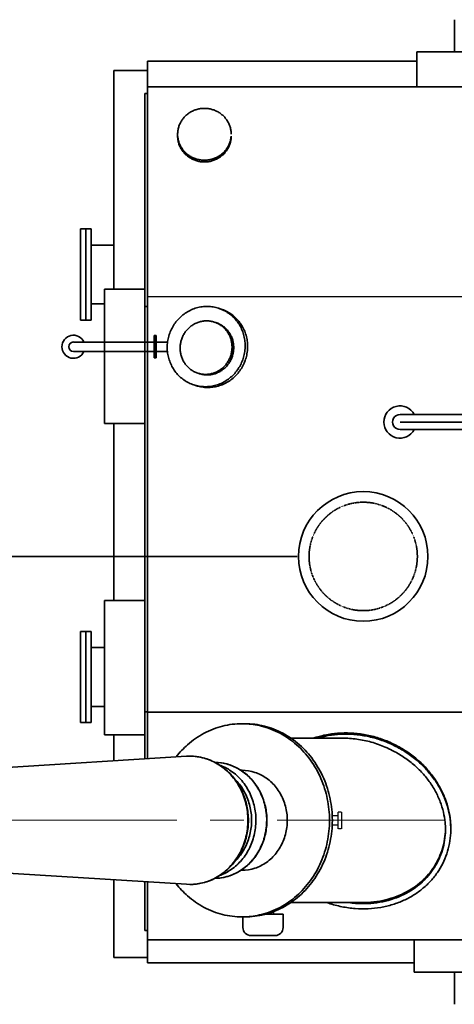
# Model space of a CAD drawing. Header units: inches. Extents: x -341304 to 31571016, y -692717 to 2132253.
# Tile 148 of 256: x 550728 to 552349, y -293152 to -289484. Entities that reach past the tile are written whole.
import ezdxf

# ---------------------------------------------------------------- set-up
doc = ezdxf.new("R2010")
doc.units = ezdxf.units.IN
doc.header["$MEASUREMENT"] = 0
for name, pattern in [('ACISOWELD', [3, 2, -1]), ('CENTER', [2, 1.25, -0.25, 0.25, -0.25]), ('CENTRE', [1.5, 0.75, -0.25, 0.25, -0.25]), ('HIDDEN', [0.375, 0.25, -0.125])]:
    doc.linetypes.add(name, pattern=pattern)

# ---------------------------------------------------------------- blocks, each defined once
blk = doc.blocks.new('tyyyy')
at = {"color": 230, "linetype": 'Continuous', "lineweight": 35}
for p, q in [((-1272241, 588112.2), (-1272241, 588232.2)), ((-1272381, 588112.2), (-1272381, 587982.4)), ((-1272381, 588112.2), (-1271881, 588112.2)), ((-1273386, 585478.8), (-1273386, 588077.2)), ((-1272381, 588077.2), (-1273386, 588077.2)), ((-1273511, 587228.2), (-1273511, 588043.2)), ((-1273386, 588043.2), (-1273511, 588043.2)), ((-1273396, 585478.2), (-1273396, 587957.2)), ((-1273386, 587957.2), (-1273396, 587957.2)), ((-1271193.7, 587982.4), (-1273386, 587982.4)), ((-1273273.5, 587798.8), (-1273273.5, 587805.3)), ((-1273636, 587453.2), (-1273616, 587453.2)), ((-1273636, 587113.2), (-1273636, 587453.2)), ((-1273616, 587113.2), (-1273616, 587453.2)), ((-1273596, 587453.2), (-1273616, 587453.2)), ((-1273616, 587113.2), (-1273616, 587453.2)), ((-1273596, 587113.2), (-1273596, 587453.2)), ((-1273511, 587392.7), (-1273596, 587392.7)), ((-1273546, 587228.2), (-1273546, 586728.2)), ((-1273546, 587228.2), (-1273396, 587228.2)), ((-1270575.8, 587197.9), (-1273386, 587200.9)), ((-1273546, 587173.7), (-1273596, 587173.7)), ((-1273386, 587164.2), (-1273396, 587164.2)), ((-1273111.5, 587154.1), (-1273120.8, 587157.1)), ((-1273636, 587113.2), (-1273616, 587113.2)), ((-1273596, 587113.2), (-1273616, 587113.2)), ((-1273130.4, 587103.6), (-1273136.5, 587105.6)), ((-1273191.8, 586913.2), (-1273197.9, 586915.2)), ((-1273203.6, 586868.6), (-1273212.9, 586871.6)), ((-1266070.3, 586761.2), (-1272443.7, 586761.2)), ((-1273546, 586728.2), (-1273396, 586728.2)), ((-1273511, 586068.2), (-1273511, 586728.2)), ((-1265985.7, 586705.2), (-1272443.7, 586705.2)), ((-1273546, 585568.2), (-1273546, 586068.2)), ((-1273546, 586068.2), (-1273396, 586068.2)), ((-1273636, 585953.2), (-1273616, 585953.2)), ((-1273636, 585613.2), (-1273636, 585953.2)), ((-1273616, 585613.2), (-1273616, 585953.2)), ((-1273596, 585953.2), (-1273616, 585953.2)), ((-1273616, 585613.2), (-1273616, 585953.2)), ((-1273596, 585613.2), (-1273596, 585953.2)), ((-1273546, 585892.7), (-1273596, 585892.7)), ((-1273546, 585673.7), (-1273596, 585673.7)), ((-1273386, 585653.4), (-1273396, 585653.4)), ((-1265376, 585652.2), (-1273386, 585652.2)), ((-1273636, 585613.2), (-1273616, 585613.2)), ((-1273596, 585613.2), (-1273616, 585613.2)), ((-1273546, 585568.2), (-1273396, 585568.2)), ((-1273511, 585471.1), (-1273511, 585568.2)), ((-1272854.4, 585555.2), (-1272655.9, 585555.2)), ((-1273239.7, 585487.8), (-1275036.8, 585377)), ((-1273227.6, 585488.2), (-1273239.7, 585487.8)), ((-1273033, 585435.5), (-1273038.7, 585435.5)), ((-1273239.7, 585010.7), (-1275036.8, 585121.4)), ((-1273033, 585063), (-1273038.7, 585063)), ((-1273511, 584738.2), (-1273511, 585027.4)), ((-1273396, 584838.7), (-1273396, 585020.3)), ((-1273386, 584718.7), (-1273386, 585019.7)), ((-1273239.7, 585010.7), (-1273227.6, 585010.3)), ((-1272402.6, 584987.8), (-1272402.6, 584992.3)), ((-1272850.6, 584943.2), (-1272580.8, 584943.2)), ((-1273386, 584838.7), (-1273396, 584838.7)), ((-1269455.2, 584804.2), (-1273386, 584804.2)), ((-1272391, 584683.7), (-1272391, 584804.2)), ((-1273386, 584738.2), (-1273511, 584738.2)), ((-1272391, 584718.7), (-1273386, 584718.7)), ((-1271871, 584683.7), (-1272391, 584683.7)), ((-1272241, 584683.7), (-1272241, 584563.7))]:
    blk.add_line(p, q, dxfattribs=at)
at = {"color": 230, "lineweight": 35}
for p, q in [((-1273361.4, 586972.1), (-1273361.4, 587055.2)), ((-1273353.2, 587055.2), (-1273361.4, 587055.2)), ((-1273357.3, 586972.1), (-1273357.3, 587055.2)), ((-1273353.2, 586972.1), (-1273353.2, 587055.2)), ((-1273662.2, 587031.3), (-1273361.4, 587031.3)), ((-1273353.2, 587031.3), (-1273310.9, 587031.3)), ((-1273662.2, 586996), (-1273361.4, 586996)), ((-1273353.2, 586972.1), (-1273361.4, 586972.1)), ((-1273353.2, 586996), (-1273311.4, 586996)), ((-1272915.6, 584899.5), (-1272915.6, 584909.1)), ((-1273029.8, 584849.8), (-1273029.8, 584889.3)), ((-1272945.1, 584899.5), (-1272879.8, 584899.5)), ((-1272879.8, 584849.8), (-1272879.8, 584899.5)), ((-1272999.8, 584819.8), (-1272909.8, 584819.8))]:
    blk.add_line(p, q, dxfattribs=at)
at = {"color": 230, "linetype": 'CENTER', "lineweight": 35}
blk.add_line((-1265618.8, 586733.2), (-1272443.7, 586733.2), dxfattribs=at)
at = {"color": 230, "linetype": 'CENTRE', "lineweight": 35, "ltscale": 2500}
blk.add_line((-1274702.3, 586232.4), (-1255686, 586232.4), dxfattribs=at)
at = {"color": 230, "linetype": 'CENTER', "lineweight": 13, "ltscale": 500}
blk.add_line((-1272276.5, 585249.5), (-1275454.3, 585249.5), dxfattribs=at)
at = {"color": 230, "linetype": 'ACISOWELD', "lineweight": 30}
for p, q in [((-1272696.4, 585266.7), (-1272674.6, 585266.8)), ((-1272696.4, 585232.3), (-1272674.6, 585232.2))]:
    blk.add_line(p, q, dxfattribs=at)
at = {"color": 230, "linetype": 'ACISOWELD', "lineweight": 30, "flags": 128}
blk.add_lwpolyline([(-1272674.6, 585281.2), (-1272661.4, 585281.2), (-1272661.4, 585217.8), (-1272674.6, 585217.8)], close=True, dxfattribs=at)
at = {"color": 230, "linetype": 'Continuous', "lineweight": 35}
blk.add_circle((-1272581, 586232.4), 241.5, dxfattribs=at)
at = {"color": 230, "linetype": 'HIDDEN', "lineweight": 35, "ltscale": 0.5}
blk.add_circle((-1272581, 586232.4), 202, dxfattribs=at)
at = {"color": 230, "lineweight": 35}
for centre, radius, start, end in [((-1273662.2, 587013.7), 43, 24.2709, 335.7291), ((-1273662.2, 587013.7), 17.7, 90, 270), ((-1272443.7, 586733.2), 60.1, 27.7739, 332.2261), ((-1272999.8, 584849.8), 30, 180, 270), ((-1272909.8, 584849.8), 30, 270, 0)]:
    blk.add_arc(centre, radius, start, end, dxfattribs=at)
at = {"color": 230, "linetype": 'Continuous', "lineweight": 35}
blk.add_arc((-1272443.7, 586733.2), 28, 88.7946, 271.2054, dxfattribs=at)
for points, start_tangent, end_tangent in [([(-1273173.5, 587901.9), (-1273187.7, 587900.9), (-1273201.7, 587898), (-1273215, 587893.2), (-1273227.6, 587886.6), (-1273239, 587878.3), (-1273249.1, 587868.5), (-1273257.6, 587857.5), (-1273264.5, 587845.4), (-1273269.4, 587832.5), (-1273272.5, 587819), (-1273273.5, 587805.3)], (-1, 0), (0, -1)), ([(-1273073.5, 587805.3), (-1273074.5, 587819), (-1273077.5, 587832.5), (-1273082.5, 587845.4), (-1273089.4, 587857.5), (-1273097.9, 587868.5), (-1273108, 587878.3), (-1273119.4, 587886.6), (-1273132, 587893.2), (-1273145.3, 587898), (-1273159.3, 587900.9), (-1273173.5, 587901.9)], (0, 1), (-1, 0)), ([(-1273273.5, 587805.3), (-1273273.3, 587798.8)], (0, -1), (0.069155, -0.997606)), ([(-1273273.5, 587798.8), (-1273272.5, 587785.1), (-1273269.4, 587771.6), (-1273264.5, 587758.7), (-1273257.6, 587746.6), (-1273249.1, 587735.6), (-1273239, 587725.8), (-1273227.6, 587717.6), (-1273215, 587711), (-1273201.7, 587706.1), (-1273187.7, 587703.2), (-1273173.5, 587702.2)], (0, -1), (1, 0)), ([(-1273273.3, 587798.8), (-1273272.5, 587791.5), (-1273269.4, 587778.1), (-1273264.5, 587765.2), (-1273257.6, 587753.1), (-1273249.1, 587742), (-1273239, 587732.3), (-1273227.6, 587724), (-1273215, 587717.4), (-1273201.7, 587712.6), (-1273187.7, 587709.7), (-1273173.5, 587708.7)], (0.069155, -0.997606), (1, 0)), ([(-1273173.5, 587702.2), (-1273159.3, 587703.2), (-1273145.3, 587706.1), (-1273132, 587711), (-1273119.4, 587717.6), (-1273108, 587725.8), (-1273097.9, 587735.6), (-1273089.4, 587746.6), (-1273082.5, 587758.7), (-1273077.5, 587771.6), (-1273074.5, 587785.1), (-1273073.5, 587798.8)], (1, 0), (0, 1)), ([(-1273173.5, 587708.7), (-1273159.3, 587709.7), (-1273145.3, 587712.6), (-1273132, 587717.4), (-1273119.4, 587724), (-1273108, 587732.3), (-1273097.9, 587742), (-1273089.4, 587753.1), (-1273082.5, 587765.2), (-1273077.5, 587778.1), (-1273074.5, 587791.5), (-1273073.7, 587798.8)], (1, 0), (0.069155, 0.997606)), ([(-1273304.7, 587058.8), (-1273296.8, 587078.7), (-1273286.2, 587097.3), (-1273273.1, 587114.1), (-1273257.9, 587129), (-1273240.9, 587141.5), (-1273222.3, 587151.4), (-1273202.6, 587158.5), (-1273182.2, 587162.7), (-1273161.5, 587163.9), (-1273140.9, 587162), (-1273120.8, 587157.1)], (0.306991, 0.951712), (0.951712, -0.306991)), ([(-1273120.8, 587157.1), (-1273111.7, 587153.8)], (0.951712, -0.306991), (0.928204, -0.372071)), ([(-1273111.7, 587153.8), (-1273101.6, 587149.3), (-1273083.8, 587138.8), (-1273067.7, 587125.7), (-1273053.5, 587110.4), (-1273041.7, 587093.1), (-1273032.5, 587074.2), (-1273025.9, 587054.1), (-1273022.3, 587033.2), (-1273021.6, 587011.9), (-1273023.8, 586990.6), (-1273028.9, 586969.9)], (0.928204, -0.372071), (-0.306991, -0.951712)), ([(-1273111.5, 587154.1), (-1273092.4, 587146.4), (-1273074.6, 587135.8), (-1273058.4, 587122.8), (-1273044.3, 587107.4), (-1273032.5, 587090.1), (-1273023.2, 587071.2), (-1273016.7, 587051.1), (-1273013, 587030.2), (-1273012.3, 587008.9), (-1273014.6, 586987.7), (-1273019.7, 586966.9)], (0.951712, -0.306991), (-0.306991, -0.951712)), ([(-1273259.2, 587040), (-1273253.8, 587053.3), (-1273246.8, 587065.7), (-1273238.1, 587076.9), (-1273228, 587086.8), (-1273216.6, 587095.1), (-1273204.2, 587101.7), (-1273191.1, 587106.5), (-1273177.5, 587109.3), (-1273163.7, 587110.1), (-1273149.9, 587108.8), (-1273136.5, 587105.6)], (0.306991, 0.951712), (0.951712, -0.306991)), ([(-1273136.5, 587105.6), (-1273130.5, 587103.4)], (0.951712, -0.306991), (0.928204, -0.372071)), ([(-1273130.5, 587103.4), (-1273123.8, 587100.4), (-1273111.9, 587093.3), (-1273101.1, 587084.6), (-1273091.7, 587074.4), (-1273083.8, 587062.9), (-1273077.6, 587050.3), (-1273073.3, 587036.9), (-1273070.9, 587023), (-1273070.4, 587008.7), (-1273071.9, 586994.6), (-1273075.3, 586980.7)], (0.928204, -0.372071), (-0.306991, -0.951712)), ([(-1273130.4, 587103.6), (-1273117.6, 587098.4), (-1273105.7, 587091.4), (-1273095, 587082.7), (-1273085.5, 587072.4), (-1273077.7, 587060.9), (-1273071.5, 587048.3), (-1273067.1, 587034.9), (-1273064.7, 587021), (-1273064.2, 587006.8), (-1273065.7, 586992.6), (-1273069.1, 586978.7)], (0.951712, -0.306991), (-0.306991, -0.951712)), ([(-1273212.9, 586871.6), (-1273232, 586879.4), (-1273249.9, 586889.9), (-1273266, 586903), (-1273280.1, 586918.3), (-1273291.9, 586935.6), (-1273301.2, 586954.5), (-1273307.7, 586974.6), (-1273311.4, 586995.5), (-1273312.1, 587016.8), (-1273309.9, 587038.1), (-1273304.7, 587058.8)], (-0.951712, 0.306991), (0.306991, 0.951712)), ([(-1273197.9, 586915.2), (-1273210.7, 586920.4), (-1273222.6, 586927.4), (-1273233.3, 586936.1), (-1273242.8, 586946.4), (-1273250.6, 586957.9), (-1273256.8, 586970.5), (-1273261.2, 586983.9), (-1273263.6, 586997.8), (-1273264.1, 587012), (-1273262.6, 587026.2), (-1273259.2, 587040)], (-0.951712, 0.306991), (0.306991, 0.951712)), ([(-1273028.9, 586969.9), (-1273036.9, 586950), (-1273047.5, 586931.5), (-1273060.5, 586914.6), (-1273075.7, 586899.8), (-1273092.8, 586887.3), (-1273111.3, 586877.3), (-1273131, 586870.2), (-1273151.4, 586866), (-1273172.2, 586864.9), (-1273192.8, 586866.7), (-1273203.6, 586868.9)], (-0.306991, -0.951712), (-0.970664, 0.240441)), ([(-1273019.7, 586966.9), (-1273027.7, 586947), (-1273038.3, 586928.5), (-1273051.3, 586911.6), (-1273066.5, 586896.8), (-1273083.5, 586884.3), (-1273102.1, 586874.4), (-1273121.8, 586867.2), (-1273142.2, 586863), (-1273162.9, 586861.9), (-1273183.5, 586863.7), (-1273203.6, 586868.6)], (-0.306991, -0.951712), (-0.951712, 0.306991)), ([(-1273069.1, 586978.7), (-1273074.4, 586965.5), (-1273081.5, 586953.1), (-1273090.2, 586941.9), (-1273100.3, 586932), (-1273111.7, 586923.7), (-1273124.1, 586917.1), (-1273137.2, 586912.3), (-1273150.8, 586909.5), (-1273164.6, 586908.7), (-1273178.4, 586910), (-1273191.8, 586913.2)], (-0.306991, -0.951712), (-0.951712, 0.306991)), ([(-1273075.3, 586980.7), (-1273080.6, 586967.5), (-1273087.7, 586955.1), (-1273096.4, 586943.9), (-1273106.5, 586934), (-1273117.9, 586925.7), (-1273130.2, 586919), (-1273143.3, 586914.3), (-1273157, 586911.5), (-1273170.8, 586910.7), (-1273184.5, 586912), (-1273191.7, 586913.4)], (-0.306991, -0.951712), (-0.970664, 0.240441)), ([(-1273191.7, 586913.4), (-1273197.9, 586915.2)], (-0.970664, 0.240441), (-0.951712, 0.306991)), ([(-1273203.6, 586868.9), (-1273212.9, 586871.6)], (-0.970664, 0.240441), (-0.951712, 0.306991)), ([(-1273033, 585609.2), (-1273105.6, 585600.2), (-1273174.6, 585573.6), (-1273236.4, 585530.7), (-1273278.5, 585486.3)], (-1, 0), (-0.621519, -0.783399)), ([(-1273033, 585609.2), (-1273022.6, 585609)], (1, 0), (0.999366, -0.03561)), ([(-1273022.6, 585609), (-1272960.4, 585600.2), (-1272891.4, 585573.6), (-1272829.6, 585530.7), (-1272777.9, 585473.7), (-1272739, 585405.4), (-1272714.9, 585329.3), (-1272706.7, 585249.2), (-1272714.9, 585169.1), (-1272739, 585093), (-1272777.9, 585024.8), (-1272829.6, 584967.8), (-1272891.4, 584924.9), (-1272960.4, 584898.3), (-1273022.6, 584889.4)], (0.999366, -0.03561), (-0.999366, -0.03561)), ([(-1273022.4, 585609.2), (-1272949.8, 585600.2), (-1272880.9, 585573.6), (-1272819, 585530.7), (-1272767.4, 585473.7), (-1272728.5, 585405.4), (-1272704.4, 585329.3), (-1272696.2, 585249.2), (-1272704.4, 585169.1), (-1272728.5, 585093), (-1272767.4, 585024.8), (-1272819, 584967.8), (-1272880.9, 584924.9), (-1272949.8, 584898.3), (-1273022.4, 584889.2)], (1, 0), (-1, 0)), ([(-1272763.4, 585556.2), (-1272756.2, 585558.5), (-1272711.6, 585569.2), (-1272664.6, 585574.3), (-1272615.8, 585573.5), (-1272566.4, 585566.7), (-1272517.4, 585553.6), (-1272470.1, 585534.5), (-1272425.6, 585509.9), (-1272384.9, 585480.3), (-1272349, 585446.7), (-1272318.5, 585409.8), (-1272293.8, 585370.5), (-1272275.1, 585329.9), (-1272262.4, 585288.5), (-1272255.6, 585247.2), (-1272254.3, 585219.6)], (0.949191, 0.314702), (0.000003, -1)), ([(-1272749.9, 585555.9), (-1272711.6, 585564.7), (-1272664.6, 585569.8), (-1272615.8, 585569.1), (-1272566.4, 585562.2), (-1272517.4, 585549.1), (-1272470.1, 585530), (-1272425.6, 585505.4), (-1272384.9, 585475.9), (-1272349, 585442.2), (-1272318.5, 585405.3), (-1272293.8, 585366.1), (-1272275.1, 585325.4), (-1272262.4, 585284), (-1272255.6, 585242.8), (-1272254.4, 585219.6)], (0.961035, 0.276428), (0.015223, -0.999884)), ([(-1272656, 585555.2), (-1272645.4, 585555.1), (-1272591.5, 585549.7), (-1272537.7, 585536.5), (-1272485.8, 585515.8)], (1, 0.00015), (0.899861, -0.436176)), ([(-1272485.8, 585515.8), (-1272478.9, 585512.5), (-1272436.5, 585489.1), (-1272397.9, 585461), (-1272363.8, 585429), (-1272334.8, 585394), (-1272311.5, 585357), (-1272293.8, 585318.6), (-1272281.9, 585279.7), (-1272275.5, 585241), (-1272274.3, 585215.1)], (0.911163, -0.412046), (0.000004, -1)), ([(-1273227.6, 585488.2), (-1273174.4, 585480.8)], (1, 0), (0.963068, -0.269259)), ([(-1273227.5, 585010.3), (-1273179.1, 585016.3), (-1273133.1, 585033.9), (-1273091.7, 585062.3), (-1273057.1, 585100.1), (-1273031.1, 585145.5), (-1273014.9, 585196.2), (-1273009.5, 585249.5), (-1273015, 585302.8), (-1273031.3, 585353.3), (-1273057.3, 585398.6), (-1273091.9, 585436.3), (-1273133.2, 585464.7), (-1273179.1, 585482.2), (-1273227.5, 585488.2)], (1, 0), (-1, 0)), ([(-1273174.4, 585480.8), (-1273171.6, 585480), (-1273119.4, 585456.2), (-1273074.5, 585418.2), (-1273040.1, 585368.7), (-1273018.5, 585311.1), (-1273011.1, 585249.2), (-1273018.5, 585187.4), (-1273040.1, 585129.8), (-1273074.5, 585080.3), (-1273119.4, 585042.3), (-1273171.6, 585018.4), (-1273174.4, 585017.7)], (0.963068, -0.269259), (-0.963059, -0.26929)), ([(-1273045.8, 585440.8), (-1273090.1, 585459.2), (-1273134.3, 585465.4)], (-0.866685, 0.498856), (-0.999877, 0.01571)), ([(-1273134.1, 585465.4), (-1273086.3, 585458.1), (-1273039.1, 585436.5)], (0.999861, -0.016698), (0.843383, -0.537312)), ([(-1273117.2, 585455), (-1273079.3, 585436.5), (-1273038.7, 585402.1), (-1273007.6, 585357.3), (-1272988, 585305.2), (-1272981.3, 585249.2), (-1272988, 585193.3), (-1273007.6, 585141.1), (-1273038.7, 585096.3), (-1273079.3, 585062), (-1273117.2, 585043.4)], (0.942248, -0.334916), (-0.942265, -0.334869)), ([(-1273034.4, 585433.7), (-1273045.8, 585440.8)], (-0.829925, 0.557875), (-0.866685, 0.498856)), ([(-1273039.1, 585436.5), (-1273034.7, 585433.6)], (0.843383, -0.537312), (0.828366, -0.560187)), ([(-1273034.7, 585433.6), (-1272998.5, 585402.1), (-1272967.3, 585357.3), (-1272947.8, 585305.2), (-1272941.1, 585249.2), (-1272947.8, 585193.3), (-1272967.3, 585141.1), (-1272998.5, 585096.3), (-1273034.7, 585064.9)], (0.828366, -0.560187), (-0.828366, -0.560187)), ([(-1273034.4, 585064.8), (-1273006.7, 585087.3), (-1272975.2, 585126.4), (-1272953.1, 585172.6), (-1272941.7, 585223.3), (-1272941.8, 585275.5), (-1272953.2, 585326.1), (-1272975.3, 585372.3), (-1273006.8, 585411.2), (-1273034.4, 585433.7)], (0.829929, 0.557869), (-0.829925, 0.557875)), ([(-1273033, 585435.5), (-1272985.5, 585427.9), (-1272941.8, 585405.9), (-1272905.5, 585371.2), (-1272879.5, 585326.6), (-1272866, 585275.7), (-1272866, 585222.7), (-1272879.5, 585171.9), (-1272905.5, 585127.3), (-1272941.8, 585092.6), (-1272985.5, 585070.6), (-1273033, 585063)], (1, 0), (-1, 0)), ([(-1273056.5, 585398.7), (-1273051.6, 585393.6), (-1273022.2, 585351.3), (-1273003.8, 585302.1), (-1272997.4, 585249.2), (-1273003.8, 585196.4), (-1273022.2, 585147.2), (-1273051.6, 585104.9), (-1273056.4, 585099.8)], (0.698226, -0.715877), (-0.697862, -0.716232)), ([(-1272274.4, 585215.2), (-1272274.6, 585207.4), (-1272278.9, 585170.5), (-1272288.1, 585135), (-1272302.1, 585101.4), (-1272320.7, 585070), (-1272343.8, 585041.1), (-1272371.1, 585015.1), (-1272402.6, 584992.3)], (-0.016408, -0.999865), (-0.848104, -0.52983)), ([(-1272274.3, 585215.1), (-1272274.6, 585202.9), (-1272278.9, 585166), (-1272288.1, 585130.5), (-1272302.1, 585096.9), (-1272320.7, 585065.5), (-1272343.8, 585036.6), (-1272371.1, 585010.6), (-1272402.6, 584987.8)], (0.000004, -1), (-0.848104, -0.52983)), ([(-1272254.3, 585215.1), (-1272254.6, 585202), (-1272259.2, 585162.5), (-1272269.1, 585124.4), (-1272284.1, 585088.4), (-1272304.1, 585054.6), (-1272328.8, 585023.6), (-1272358.1, 584995.8), (-1272391.8, 584971.4)], (0.000003, -1), (-0.847775, -0.530357)), ([(-1272254.4, 585219.6), (-1272254.3, 585215.1)], (0.015223, -0.999884), (0.000003, -1)), ([(-1273134.3, 585033), (-1273090, 585039.3), (-1273045.7, 585057.7)], (0.999881, 0.015443), (0.866535, 0.499116)), ([(-1273039.1, 585062), (-1273086.3, 585040.4), (-1273134.2, 585033)], (-0.843383, -0.537312), (-0.999865, -0.01641)), ([(-1273045.7, 585057.7), (-1273034.4, 585064.8)], (0.866535, 0.499116), (0.829929, 0.557869)), ([(-1273034.7, 585064.9), (-1273039.1, 585062)], (-0.828366, -0.560187), (-0.843383, -0.537312)), ([(-1273278.5, 585012.1), (-1273236.4, 584967.8), (-1273174.6, 584924.9), (-1273105.6, 584898.3), (-1273033, 584889.2)], (0.621519, -0.783399), (1, 0)), ([(-1273174.4, 585017.7), (-1273227.6, 585010.3)], (-0.963059, -0.26929), (-1, 0)), ([(-1272402.6, 584987.8), (-1272438, 584968.8), (-1272476.9, 584954.1), (-1272519, 584944), (-1272563.5, 584939.2), (-1272592.8, 584938.9)], (-0.847643, -0.530567), (-0.999481, 0.032203)), ([(-1272402.6, 584992.3), (-1272438, 584973.3), (-1272476.9, 584958.6), (-1272519, 584948.5), (-1272563.5, 584943.6), (-1272580.7, 584943.2)], (-0.847643, -0.530567), (-1, -0.000094)), ([(-1272391.8, 584971.4), (-1272429.5, 584951.2), (-1272470.9, 584935.5), (-1272515.5, 584924.8), (-1272562.5, 584919.7), (-1272611.3, 584920.4), (-1272660.7, 584927.3), (-1272709.7, 584940.4), (-1272717.4, 584943.1)], (-0.847775, -0.530357), (-0.942338, 0.334662)), ([(-1272592.8, 584938.9), (-1272609.7, 584939.9), (-1272634.9, 584942.7)], (-0.999481, 0.032203), (-0.989822, 0.142314)), ([(-1273022.6, 584889.4), (-1273033, 584889.2)], (-0.999366, -0.03561), (-1, 0))]:
    blk.add_spline(points, degree=3, dxfattribs=dict(at, start_tangent=start_tangent, end_tangent=end_tangent))
blk = doc.blocks.new('GT REV-02')
at = {"color": 7}
blk.add_blockref('tyyyy', (391440.3, -564041.7), dxfattribs=at)

msp = doc.modelspace()

# ---------------------------------------------------------------- block references
at = {"color": 230}
msp.add_blockref('GT REV-02', (1433150.1, -313674.2, 96251.3), dxfattribs=at)

doc.saveas('drawing.dxf')
